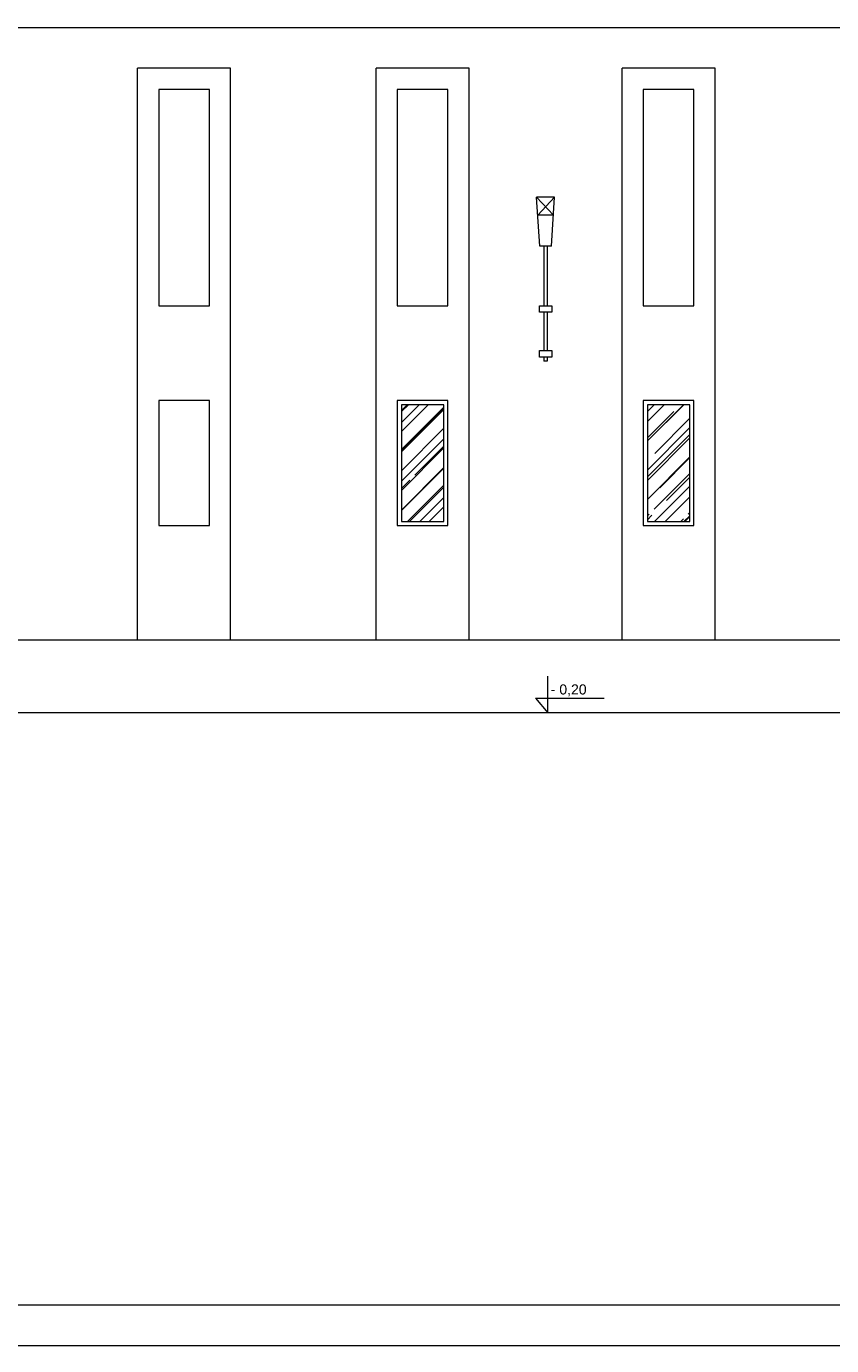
# Model space of a CAD drawing. Header units: millimetres. Extents: x -5254 to 173417, y -28809 to -6400.
# Tile 167 of 256: x 122239 to 123225, y -13512 to -11898. Entities that reach past the tile are written whole.
import ezdxf

# ---------------------------------------------------------------- set-up
doc = ezdxf.new("R2010")
doc.units = ezdxf.units.MM
for name, color, linetype, lineweight in [('me_cienka', 7, 'Continuous', 15), ('me_cienkie', 7, 'Continuous', 9), ('me_drewno', 7, 'Continuous', 15), ('me_elektryka', 7, 'Continuous', 15), ('me_koty', 7, 'Continuous', 13), ('me_szyby', 7, 'Continuous', 13), ('me_tabela', 7, 'Continuous', 20), ('me_ściany', 7, 'Continuous', 20)]:
    doc.layers.add(name, color=color, linetype=linetype, lineweight=lineweight)
doc.styles.add('TABELKA', font='arial.ttf')

# ---------------------------------------------------------------- blocks, each defined once
blk = doc.blocks.new('KOTA')
at = {"color": 0}
for p, q in [((0, 0), (0, 50)), ((-16.6, 20), (76.8, 20)), ((-16.6, 20), (0, 0))]:
    blk.add_line(p, q, dxfattribs=at)
at = {"color": 0, "style": 'TABELKA', "flags": 4}
blk.add_attdef('POZIOM', (1.4, 25), '', height=13.7, rotation=360, dxfattribs=at)

msp = doc.modelspace()

# ---------------------------------------------------------------- hatches: boundary and pattern name
at = {"layer": 'me_szyby'}
h = msp.add_hatch(dxfattribs=at)
h.set_pattern_fill('AR-RROOF', color=256, angle=45)
h.set_pattern_definition([(45, (102824.302, -23994.794), (21.552615, 57.47364), [381, -50.8, 127, -25.4]), (45, (102839.21, -23961.927), (-41.847994, 5.92697), [76.2, -8.382, 152.4, -19.05]), (45, (102818.016, -23970.548), (81.36112, 105.428207), [203.2, -35.56, 101.6, -25.4])])
h.paths.add_polyline_path([(123335.05, -12361.04), (123283.05, -12361.04), (123283.05, -12504.04), (123335.05, -12504.04)])
h.paths.add_polyline_path([(123051.05, -12361.04), (122999.05, -12361.04), (122999.05, -12504.04), (123051.05, -12504.04)])
h.paths.add_polyline_path([(122750.05, -12361.04), (122698.05, -12361.04), (122698.05, -12504.04), (122750.05, -12504.04)])

# ---------------------------------------------------------------- linework, layer by layer
at = {"layer": 'me_cienka'}
msp.add_line((122176.05, -11899.54), (123578.05, -11899.54), dxfattribs=at)
at = {"layer": 'me_cienkie'}
for p, q in [((122375.05, -12649.04), (122375.05, -11949.54)), ((122489.05, -11949.54), (122375.05, -11949.54)), ((122489.05, -12649.04), (122489.05, -11949.54)), ((122667.05, -12649.04), (122667.05, -11949.54)), ((122781.05, -11949.54), (122667.05, -11949.54)), ((122781.05, -12649.04), (122781.05, -11949.54)), ((122968.05, -12649.04), (122968.05, -11949.54)), ((123082.05, -11949.54), (122968.05, -11949.54)), ((123082.05, -12649.04), (123082.05, -11949.54)), ((122463.05, -11975.54), (122401.05, -11975.54)), ((122401.05, -11975.54), (122401.05, -12240.04)), ((122463.05, -12240.04), (122463.05, -11975.54)), ((122755.05, -11975.54), (122693.05, -11975.54)), ((122693.05, -11975.54), (122693.05, -12240.04)), ((122755.05, -12240.04), (122755.05, -11975.54)), ((123056.05, -11975.54), (122994.05, -11975.54)), ((122994.05, -11975.54), (122994.05, -12240.04)), ((123056.05, -12240.04), (123056.05, -11975.54)), ((122401.05, -12240.04), (122463.05, -12240.04)), ((122693.05, -12240.04), (122755.05, -12240.04)), ((122994.05, -12240.04), (123056.05, -12240.04)), ((122463.05, -12356.04), (122401.05, -12356.04)), ((122401.05, -12356.04), (122401.05, -12509.04)), ((122463.05, -12509.04), (122463.05, -12356.04)), ((122401.05, -12509.04), (122463.05, -12509.04)), ((123578.05, -12649.04), (122176.05, -12649.04))]:
    msp.add_line(p, q, dxfattribs=at)
at = {"layer": 'me_drewno'}
for p, q in [((122755.05, -12356.04), (122693.05, -12356.04)), ((122693.05, -12356.04), (122693.05, -12509.04)), ((122750.05, -12361.04), (122698.05, -12361.04)), ((122698.05, -12361.04), (122698.05, -12504.04)), ((122750.05, -12504.04), (122750.05, -12361.04)), ((122755.05, -12509.04), (122755.05, -12356.04)), ((123056.05, -12356.04), (122994.05, -12356.04)), ((122994.05, -12356.04), (122994.05, -12509.04)), ((123051.05, -12361.04), (122999.05, -12361.04)), ((122999.05, -12361.04), (122999.05, -12504.04)), ((123051.05, -12504.04), (123051.05, -12361.04)), ((123056.05, -12509.04), (123056.05, -12356.04)), ((122698.05, -12504.04), (122750.05, -12504.04)), ((122999.05, -12504.04), (123051.05, -12504.04)), ((122693.05, -12509.04), (122755.05, -12509.04)), ((122994.05, -12509.04), (123056.05, -12509.04))]:
    msp.add_line(p, q, dxfattribs=at)
at = {"layer": 'me_elektryka'}
for p, q in [((122885.55, -12107.28), (122863.55, -12107.28)), ((122867.55, -12167.28), (122863.55, -12107.28)), ((122884.08, -12129.28), (122863.55, -12107.28)), ((122885.55, -12107.28), (122865.02, -12129.28)), ((122881.55, -12167.28), (122885.55, -12107.28)), ((122884.08, -12129.28), (122865.02, -12129.28)), ((122881.55, -12167.28), (122867.55, -12167.28)), ((122872.55, -12167.28), (122872.55, -12240.04)), ((122876.55, -12167.28), (122876.55, -12240.04)), ((122867.05, -12248.04), (122867.05, -12240.04)), ((122867.05, -12240.04), (122882.05, -12240.04)), ((122882.05, -12248.04), (122867.05, -12248.04)), ((122872.55, -12248.04), (122872.55, -12294.97)), ((122876.55, -12248.04), (122876.55, -12294.97)), ((122882.05, -12240.04), (122882.05, -12248.04)), ((122867.05, -12302.97), (122867.05, -12294.97)), ((122867.05, -12294.97), (122882.05, -12294.97)), ((122882.05, -12294.97), (122882.05, -12302.97)), ((122882.05, -12302.97), (122867.05, -12302.97)), ((122872.55, -12302.97), (122872.55, -12307.97)), ((122876.55, -12307.97), (122872.55, -12307.97)), ((122876.55, -12302.97), (122876.55, -12307.97))]:
    msp.add_line(p, q, dxfattribs=at)
at = {"layer": 'me_tabela'}
for points in [[(117986.47, -13512.08), (124986.47, -13512.08), (124986.47, -10542.08), (117986.47, -10542.08)], [(118036.47, -13462.08), (124936.47, -13462.08), (124936.47, -10592.08), (118036.47, -10592.08)]]:
    msp.add_lwpolyline(points, close=True, dxfattribs=at)
at = {"layer": 'me_ściany'}
msp.add_line((123578.05, -12738.04), (122176.05, -12738.04), dxfattribs=at)

# ---------------------------------------------------------------- block references
at = {"layer": 'me_koty'}
ref = msp.add_blockref('KOTA', (122877.05, -12738.04), dxfattribs=dict(at, xscale=0.8999999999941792, yscale=0.8999999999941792, zscale=0.6))
ref.add_attrib('POZIOM', '- 0,20', (122880.79, -12715.54), dxfattribs={"layer": '0', "height": 12.303, "style": 'TABELKA', "flags": 4})

doc.saveas('drawing.dxf')
